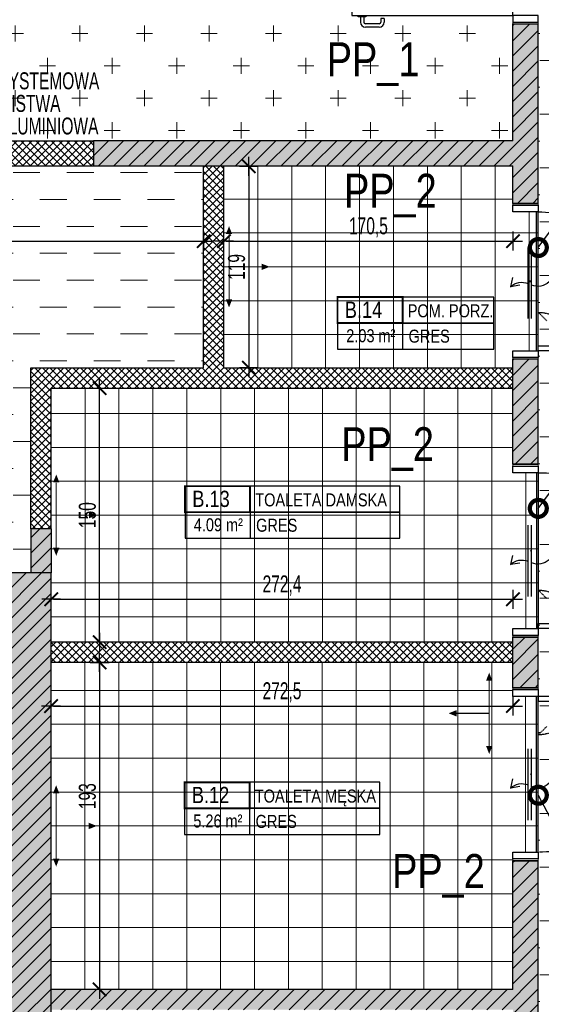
# Model space of a CAD drawing. Header units: millimetres. Extents: x 99331 to 130831, y -7610 to 25890.
# Tile 64 of 101: x 127401 to 127709, y 12034 to 12616. Entities that reach past the tile are written whole.
import ezdxf
from ezdxf import colors
from ezdxf.entities.mleader import LeaderData, LeaderLine
from ezdxf.enums import TextEntityAlignment as Align
from ezdxf.math import Vec2, Vec3

# ---------------------------------------------------------------- set-up
doc = ezdxf.new("R2010")
doc.units = ezdxf.units.MM
doc.linetypes.add('DASHED', pattern=[0.75, 0.5, -0.25])
doc.layers.get('DEFPOINTS').update_dxf_attribs({"lineweight": 9})
for name, color, linetype in [('_HSA_HATCH_WYPEŁNIENIA_PRZEGRÓD', 205, 'Continuous'), ('_HSA_OPIS', 43, 'Continuous'), ('_HSA_STOLARKA_WEWNĘTRZNA', 132, 'Continuous'), ('_HSA_WIDOKOWE', 1, 'Continuous'), ('_HSA_WYM_50', 141, 'Continuous'), ('_HSA_ŚCIANY_DZIAŁOWE', 6, 'Continuous'), ('_HSA_ŚCIANY_KONSTRUKCYJNE', 3, 'Continuous'), ('_HSA_ŚCIANY_MUROWANE', 4, 'Continuous')]:
    doc.layers.add(name, color=color, linetype=linetype)
doc.layers.add('_HSA_POSADZKI', color=145, linetype='Continuous', lineweight=5)
doc.layers.add('_HSA_POSADZKI_OPIS', color=43, linetype='Continuous', lineweight=5)
doc.styles.add('Arial', font='Arial.ttf')
doc.styles.add('ARIAL_100', font='Arial.ttf', dxfattribs={"width": 0.8, "height": 20})
doc.styles.add('ARIAL_50', font='Arial Narrow.ttf', dxfattribs={"width": 0.8, "height": 10})
doc.dimstyles.new('WYM_WEWN_50', dxfattribs={"dimscale": 0.7, "dimtxt": 10, "dimasz": 2, "dimexe": 10, "dimexo": 0, "dimgap": 3, "dimtad": 1, "dimdec": 1, "dimrnd": 1e-05, "dimtxsty": 'ARIAL_50', "dimblk": 'Wym-03', "dimcen": 0, "dimdle": 10, "dimse1": 1, "dimse2": 1, "dimclrt": 256, "dimazin": 2, "dimtfac": 1, "dimtdec": 1, "dimtix": 1, "dimtmove": 2, "dimatfit": 0, "dimfxl": 1, "dimtolj": 1, "dimtzin": 0, "dimarcsym": 0})
pattern_1 = [(45, (40000, -8500), (-4.49012806, 4.49012806), [])]

# ---------------------------------------------------------------- blocks, each defined once
blk = doc.blocks.new('*U106')
blk.add_line((1, 0.4), (1, -0.4))
at = {"const_width": 0.03}
blk.add_lwpolyline([(0, 0), (1, 0), (1, 0.4), (0, 0.4)], close=True, dxfattribs=at)
for points in [[(1, 0), (2.4, 0), (2.4, 0.4), (1, 0.4)], [(0, -0.4), (2.4, -0.4), (2.4, 0), (0, 0)]]:
    blk.add_lwpolyline(points, close=True)
at = {"style": 'Arial', "width": 0.8}
blk.add_attdef('NR', text='', height=0.25, dxfattribs=at).set_placement((0.4, 0.08), align=Align.CENTER)
for tag, p in [('NAZWA', (1.079, 0.089)), ('0000', (0.03, -0.291)), ('WYK', (1.092, -0.301))]:
    blk.add_attdef(tag, p, '', height=0.2, dxfattribs=at)
blk = doc.blocks.new('*U107')
blk.add_line((1, 0.4), (1, -0.4))
at = {"const_width": 0.03}
blk.add_lwpolyline([(0, 0), (1, 0), (1, 0.4), (0, 0.4)], close=True, dxfattribs=at)
for points in [[(1, 0), (3.3, 0), (3.3, 0.4), (1, 0.4)], [(0, -0.4), (3.3, -0.4), (3.3, 0), (0, 0)]]:
    blk.add_lwpolyline(points, close=True)
at = {"style": 'Arial', "width": 0.8}
blk.add_attdef('NR', text='', height=0.25, dxfattribs=at).set_placement((0.4, 0.08), align=Align.CENTER)
for tag, p in [('NAZWA', (1.079, 0.089)), ('0000', (0.03, -0.291)), ('WYK', (1.092, -0.301))]:
    blk.add_attdef(tag, p, '', height=0.2, dxfattribs=at)
blk = doc.blocks.new('*U7')
blk.add_line((1, 0.4), (1, -0.4))
at = {"const_width": 0.03}
blk.add_lwpolyline([(0, 0), (1, 0), (1, 0.4), (0, 0.4)], close=True, dxfattribs=at)
for points in [[(1, 0), (3, 0), (3, 0.4), (1, 0.4)], [(0, -0.4), (3, -0.4), (3, 0), (0, 0)]]:
    blk.add_lwpolyline(points, close=True)
at = {"style": 'Arial', "width": 0.8}
blk.add_attdef('NR', text='', height=0.25, dxfattribs=at).set_placement((0.4, 0.08), align=Align.CENTER)
for tag, p in [('NAZWA', (1.079, 0.089)), ('0000', (0.03, -0.291)), ('WYK', (1.092, -0.301))]:
    blk.add_attdef(tag, p, '', height=0.2, dxfattribs=at)
blk = doc.blocks.new('*U49')
for p, q in [((-95.8, 90), (-98.9, 90)), ((-95.8, 88), (-98.9, 88)), ((-95.8, 91.25), (-95, 91.25)), ((-95.8, 86.75), (-95.8, 91.25)), ((-91.27, 91.25), (-92.07, 91.25)), ((-91.27, 86.75), (-91.27, 91.25)), ((-91.27, 90), (-88.17, 90)), ((-91.27, 88), (-88.17, 88)), ((89.27, 88), (86.17, 88)), ((89.27, 89.25), (90.07, 89.25)), ((89.27, 84.75), (89.27, 89.25)), ((93.8, 89.25), (93, 89.25)), ((93.8, 84.75), (93.8, 89.25)), ((93.8, 88), (96.9, 88)), ((-101.9, 78.86), (-101.9, 87)), ((-99.9, 78.86), (-99.9, 87)), ((-95, 86.75), (-95.8, 86.75)), ((-92.07, 86.75), (-91.27, 86.75)), ((-87.17, 78.86), (-87.17, 87)), ((-85.17, 78.86), (-85.17, 87)), ((83.17, 76.86), (83.17, 85)), ((85.17, 76.86), (85.17, 85)), ((89.27, 86), (86.17, 86)), ((90.07, 84.75), (89.27, 84.75)), ((93, 84.75), (93.8, 84.75)), ((93.8, 86), (96.9, 86)), ((97.9, 76.86), (97.9, 85)), ((99.9, 76.86), (99.9, 85)), ((-96.8, 77.86), (-98.9, 77.86)), ((-96.8, 75.86), (-98.9, 75.86)), ((-96.8, 75.86), (-96.8, 77.86)), ((-90.27, 75.86), (-90.27, 77.86)), ((-90.27, 77.86), (-88.17, 77.86)), ((-90.27, 75.86), (-88.17, 75.86)), ((88.27, 75.86), (86.17, 75.86)), ((88.27, 73.86), (88.27, 75.86)), ((94.8, 73.86), (94.8, 75.86)), ((94.8, 75.86), (96.9, 75.86)), ((88.27, 73.86), (86.17, 73.86)), ((94.8, 73.86), (96.9, 73.86)), ((-92.07, 27), (-88.07, 27)), ((-88.07, 27), (-88.07, 7)), ((86.07, 27), (86.07, 7)), ((90.07, 27), (86.07, 27)), ((-92.07, 7), (-88.07, 7)), ((90.07, 7), (86.07, 7))]:
    blk.add_line(p, q)
at = {"linetype": 'DASHED'}
for p, q in [((-72.27, 0), (-77.22, 4.95)), ((70.27, 0), (75.22, 4.95))]:
    blk.add_line(p, q, dxfattribs=at)
for points in [[(-95, 0), (-92.07, 0), (-92.07, 95), (-95, 95)], [(93, 0), (90.07, 0), (90.07, 93), (93, 93)], [(-99, 0), (-99, -15), (-95, -15), (-95, 0)], [(97, 0), (97, -15), (93, -15), (93, 0)]]:
    blk.add_lwpolyline(points, close=True)
for points in [[(-100, 0), (-100, -15)], [(98, 0), (98, -15)]]:
    blk.add_lwpolyline(points)
at = {"linetype": 'DASHED', "ltscale": 15}
for centre, radius, start, end in [((-95, 0), 95, 0, 90), ((93, 0), 93, 90, 180)]:
    blk.add_arc(centre, radius, start, end, dxfattribs=at)
for centre, radius, start, end in [((-98.9, 87), 3, 90, 180), ((-98.9, 87), 1, 90, 180), ((-88.17, 87), 3, 0, 90), ((-88.17, 87), 1, 0, 90), ((86.17, 85), 3, 90, 180), ((96.9, 85), 3, 0, 90), ((86.17, 85), 1, 90, 180), ((96.9, 85), 1, 0, 90), ((-98.9, 78.86), 3, 180, 270), ((-98.9, 78.86), 1, 180, 270), ((-88.17, 78.86), 3, 270, 0), ((-88.17, 78.86), 1, 270, 0), ((86.17, 76.86), 3, 180, 270), ((86.17, 76.86), 1, 180, 270), ((96.9, 76.86), 3, 270, 0), ((96.9, 76.86), 1, 270, 0)]:
    blk.add_arc(centre, radius, start, end)
at = {"linetype": 'DASHED', "ltscale": 0.5}
for centre, start, end in [((-92.27, 0), 0, 90), ((90.27, 0), 90, 180)]:
    blk.add_arc(centre, 20, start, end, dxfattribs=at)
blk = doc.blocks.new('*U54')
for p, q in [((4.2, 88.25), (5, 88.25)), ((4.2, 83.75), (4.2, 88.25)), ((8.73, 88.25), (7.93, 88.25)), ((8.73, 83.75), (8.73, 88.25)), ((-1.9, 75.86), (-1.9, 84)), ((0.1, 75.86), (0.1, 84)), ((4.2, 87), (1.1, 87)), ((4.2, 85), (1.1, 85)), ((5, 83.75), (4.2, 83.75)), ((7.93, 83.75), (8.73, 83.75)), ((8.73, 87), (11.83, 87)), ((8.73, 85), (11.83, 85)), ((12.83, 75.86), (12.83, 84)), ((14.83, 75.86), (14.83, 84)), ((3.2, 74.86), (1.1, 74.86)), ((3.2, 72.86), (1.1, 72.86)), ((3.2, 72.86), (3.2, 74.86)), ((9.73, 72.86), (9.73, 74.86)), ((9.73, 74.86), (11.83, 74.86)), ((9.73, 72.86), (11.83, 72.86)), ((7.93, 33), (11.93, 33)), ((11.93, 33), (11.93, 7)), ((7.93, 7), (11.93, 7)), ((24, -4), (66, -4)), ((24, -6), (66, -6)), ((43.73, -10.98), (42.87, -16.41)), ((48.23, -15.17), (42.87, -16.41))]:
    blk.add_line(p, q)
at = {"linetype": 'DASHED'}
blk.add_line((27.73, 0), (22.78, 4.95), dxfattribs=at)
for points in [[(5, 0), (7.93, 0), (7.93, 92), (5, 92)], [(1, 0), (1, -15), (5, -15), (5, 0)], [(97, 0), (97, -15), (101, -15), (101, 0)]]:
    blk.add_lwpolyline(points, close=True)
for points in [[(0, 0), (0, -15)], [(102, 0), (102, -15)]]:
    blk.add_lwpolyline(points)
at = {"linetype": 'DASHED', "ltscale": 25}
blk.add_arc((5, 0), 92, 0, 90, dxfattribs=at)
for centre, radius, start, end in [((1.1, 84), 3, 90, 180), ((1.1, 84), 1, 90, 180), ((11.83, 84), 3, 0, 90), ((11.83, 84), 1, 0, 90), ((1.1, 75.86), 3, 180, 270), ((1.1, 75.86), 1, 180, 270), ((11.83, 75.86), 3, 270, 0), ((11.83, 75.86), 1, 270, 0), ((52.84, -0.26), 9.79, 137.04781, 202.45598), ((35.7, -9.74), 9.79, 317.04781, 22.45598)]:
    blk.add_arc(centre, radius, start, end)
at = {"linetype": 'DASHED', "ltscale": 0.5}
blk.add_arc((7.73, 0), 20, 0, 90, dxfattribs=at)
at = {"layer": 'DEFPOINTS'}
for p, q in [((50.43, -4.32), (51.57, -4.32)), ((51, -3.75), (51, -4.89))]:
    blk.add_line(p, q, dxfattribs=at)
blk = doc.blocks.new('*U50')
for p, q in [((4.2, 77), (1.1, 77)), ((4.2, 78.25), (5, 78.25)), ((4.2, 73.75), (4.2, 78.25)), ((8.73, 78.25), (7.93, 78.25)), ((8.73, 73.75), (8.73, 78.25)), ((8.73, 77), (11.83, 77)), ((-1.9, 65.86), (-1.9, 74)), ((0.1, 65.86), (0.1, 74)), ((4.2, 75), (1.1, 75)), ((5, 73.75), (4.2, 73.75)), ((7.93, 73.75), (8.73, 73.75)), ((8.73, 75), (11.83, 75)), ((12.83, 65.86), (12.83, 74)), ((14.83, 65.86), (14.83, 74)), ((3.2, 64.86), (1.1, 64.86)), ((3.2, 62.86), (3.2, 64.86)), ((9.73, 62.86), (9.73, 64.86)), ((9.73, 64.86), (11.83, 64.86)), ((3.2, 62.86), (1.1, 62.86)), ((9.73, 62.86), (11.83, 62.86)), ((7.93, 33), (11.93, 33)), ((11.93, 33), (11.93, 7)), ((7.93, 7), (11.93, 7)), ((24, -4), (66, -4)), ((24, -6), (66, -6)), ((43.73, -10.98), (42.87, -16.41)), ((48.23, -15.17), (42.87, -16.41))]:
    blk.add_line(p, q)
at = {"linetype": 'DASHED'}
blk.add_line((27.73, 0), (22.78, 4.95), dxfattribs=at)
for points in [[(5, 0), (7.93, 0), (7.93, 82), (5, 82)], [(1, 0), (1, -15), (5, -15), (5, 0)], [(87, 0), (87, -15), (91, -15), (91, 0)]]:
    blk.add_lwpolyline(points, close=True)
for points in [[(0, 0), (0, -15)], [(92, 0), (92, -15)]]:
    blk.add_lwpolyline(points)
at = {"linetype": 'DASHED', "ltscale": 25}
blk.add_arc((5, 0), 82, 0, 90, dxfattribs=at)
for centre, radius, start, end in [((1.1, 74), 3, 90, 180), ((11.83, 74), 3, 0, 90), ((1.1, 74), 1, 90, 180), ((11.83, 74), 1, 0, 90), ((1.1, 65.86), 3, 180, 270), ((1.1, 65.86), 1, 180, 270), ((11.83, 65.86), 3, 270, 0), ((11.83, 65.86), 1, 270, 0), ((52.84, -0.26), 9.79, 137.04781, 202.45598), ((35.7, -9.74), 9.79, 317.04781, 22.45598)]:
    blk.add_arc(centre, radius, start, end)
at = {"linetype": 'DASHED', "ltscale": 0.5}
blk.add_arc((7.73, 0), 20, 0, 90, dxfattribs=at)
at = {"layer": 'DEFPOINTS'}
for p, q in [((45.49, -4.89), (46.51, -4.89)), ((46, -4.38), (46, -5.4))]:
    blk.add_line(p, q, dxfattribs=at)
blk = doc.blocks.new('*U53')
for p, q in [((93.27, 88.25), (94.07, 88.25)), ((93.27, 83.75), (93.27, 88.25)), ((97.8, 88.25), (97, 88.25)), ((97.8, 83.75), (97.8, 88.25)), ((87.17, 75.86), (87.17, 84)), ((89.17, 75.86), (89.17, 84)), ((93.27, 87), (90.17, 87)), ((93.27, 85), (90.17, 85)), ((94.07, 83.75), (93.27, 83.75)), ((97, 83.75), (97.8, 83.75)), ((97.8, 87), (100.9, 87)), ((97.8, 85), (100.9, 85)), ((101.9, 75.86), (101.9, 84)), ((103.9, 75.86), (103.9, 84)), ((92.27, 74.86), (90.17, 74.86)), ((92.27, 72.86), (90.17, 72.86)), ((92.27, 72.86), (92.27, 74.86)), ((98.8, 72.86), (98.8, 74.86)), ((98.8, 74.86), (100.9, 74.86)), ((98.8, 72.86), (100.9, 72.86)), ((90.07, 33), (90.07, 7)), ((94.07, 33), (90.07, 33)), ((94.07, 7), (90.07, 7)), ((24, -4), (66, -4)), ((24, -6), (66, -6)), ((43.73, -10.98), (42.87, -16.41)), ((48.23, -15.17), (42.87, -16.41))]:
    blk.add_line(p, q)
at = {"linetype": 'DASHED'}
blk.add_line((74.27, 0), (79.22, 4.95), dxfattribs=at)
for points in [[(97, 0), (94.07, 0), (94.07, 92), (97, 92)], [(1, 0), (1, -15), (5, -15), (5, 0)], [(97, 0), (97, -15), (101, -15), (101, 0)]]:
    blk.add_lwpolyline(points, close=True)
for points in [[(0, 0), (0, -15)], [(102, 0), (102, -15)]]:
    blk.add_lwpolyline(points)
at = {"linetype": 'DASHED', "ltscale": 25}
blk.add_arc((97, 0), 92, 90, 180, dxfattribs=at)
for centre, radius, start, end in [((90.17, 84), 3, 90, 180), ((90.17, 84), 1, 90, 180), ((100.9, 84), 3, 0, 90), ((100.9, 84), 1, 0, 90), ((90.17, 75.86), 3, 180, 270), ((90.17, 75.86), 1, 180, 270), ((100.9, 75.86), 3, 270, 0), ((100.9, 75.86), 1, 270, 0), ((52.84, -0.26), 9.79, 137.04781, 202.45598), ((35.7, -9.74), 9.79, 317.04781, 22.45598)]:
    blk.add_arc(centre, radius, start, end)
at = {"linetype": 'DASHED', "ltscale": 0.5}
blk.add_arc((94.27, 0), 20, 90, 180, dxfattribs=at)
at = {"layer": 'DEFPOINTS'}
for p, q in [((50.43, -4.32), (51.57, -4.32)), ((51, -3.75), (51, -4.89))]:
    blk.add_line(p, q, dxfattribs=at)
blk = doc.blocks.new('_DotSmall')
at = {"color": 0, "linetype": 'ByBlock', "const_width": 0.5}
blk.add_lwpolyline([(-0.0625, 0, 1), (0.0625, 0, 1)], format="xyb", close=True, dxfattribs=at)
blk = doc.blocks.new('A$Cc823e156')
h = blk.add_hatch(color=256)
h.paths.add_polyline_path([(0, 24.01), (0, 19.28), (-1.85, 19.28)], flags=0)
h.paths.add_polyline_path([(0, 24.01), (1.85, 19.28), (0, 19.28)])
h = blk.add_hatch(color=256)
h.paths.add_polyline_path([(-24.01, 0), (-19.28, 0), (-19.28, 1.85)], flags=0)
h.paths.add_polyline_path([(-24.01, 0), (-19.28, -1.85), (-19.28, 0)])
at = {"const_width": 0.63}
for points in [[(0, 0), (0, 19.24)], [(-19.24, 0), (0, 0)]]:
    blk.add_lwpolyline(points, dxfattribs=at)
blk = doc.blocks.new('Wym-03')
for p, q in [((-4, 0), (4, 0)), ((0, 4), (0, -4))]:
    blk.add_line(p, q)
blk.add_lwpolyline([(-2.83, -2.83, 0.8, 0.8, 0), (2.83, 2.83, 0.05, 0.05, 0)], format="xyseb")
blk = doc.blocks.new('*D270')
at = {"layer": '_HSA_WYM_50', "color": 0, "lineweight": -2, "transparency": 16777216}
blk.add_line((127206.73, 12484.91), (127507.93, 12484.91), dxfattribs=at)
at = {"layer": 'DEFPOINTS', "color": 0, "transparency": 16777216}
for p in [(127205.33, 12529.14), (127509.33, 12529.14), (127509.33, 12484.91)]:
    blk.add_point(p, dxfattribs=at)
at = {"layer": '_HSA_WYM_50', "color": 0, "lineweight": -2, "transparency": 16777216, "xscale": 1.4, "yscale": 1.4, "zscale": 1.4, "rotation": 180}
blk.add_blockref('Wym-03', (127205.33, 12484.91), dxfattribs=at)
at = {"layer": '_HSA_WYM_50', "color": 0, "lineweight": -2, "transparency": 16777216, "xscale": 1.4, "yscale": 1.4, "zscale": 1.4}
blk.add_blockref('Wym-03', (127509.33, 12484.91), dxfattribs=at)
at = {"layer": '_HSA_WYM_50', "transparency": 16777216, "insert": (127357.33, 12492.12), "char_height": 10, "attachment_point": 5, "style": 'ARIAL_50'}
blk.add_mtext('\\A1;304', dxfattribs=at)
blk = doc.blocks.new('*D505')
at = {"layer": '_HSA_WYM_50', "color": 0, "lineweight": -2, "transparency": 16777216}
blk.add_line((127536.01, 12527.74), (127536.01, 12411.54), dxfattribs=at)
at = {"layer": 'DEFPOINTS', "color": 0, "transparency": 16777216}
for p in [(127521.33, 12529.14), (127521.33, 12410.14), (127536.01, 12410.14)]:
    blk.add_point(p, dxfattribs=at)
at = {"layer": '_HSA_WYM_50', "color": 0, "lineweight": -2, "transparency": 16777216, "xscale": 1.4, "yscale": 1.4, "zscale": 1.4}
for p, rotation in [((127536.01, 12529.14), 89.99999999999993), ((127536.01, 12410.14), 269.9999999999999)]:
    blk.add_blockref('Wym-03', p, dxfattribs=dict(at, rotation=rotation))
at = {"layer": '_HSA_WYM_50', "transparency": 16777216, "insert": (127528.81, 12469.64), "char_height": 10, "attachment_point": 5, "rotation": 90, "style": 'ARIAL_50'}
blk.add_mtext('\\A1;119', dxfattribs=at)
blk = doc.blocks.new('*D506')
at = {"layer": '_HSA_WYM_50', "color": 0, "lineweight": -2, "transparency": 16777216}
blk.add_line((127522.73, 12484.91), (127690.41, 12484.91), dxfattribs=at)
at = {"layer": 'DEFPOINTS', "color": 0, "transparency": 16777216}
for p in [(127521.33, 12529.14), (127691.81, 12529.34), (127691.81, 12484.91)]:
    blk.add_point(p, dxfattribs=at)
at = {"layer": '_HSA_WYM_50', "color": 0, "lineweight": -2, "transparency": 16777216, "xscale": 1.4, "yscale": 1.4, "zscale": 1.4}
for p, rotation in [((127521.33, 12484.91), 179.9999999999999), ((127691.81, 12484.91), 359.9999999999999)]:
    blk.add_blockref('Wym-03', p, dxfattribs=dict(at, rotation=rotation))
at = {"layer": '_HSA_WYM_50', "transparency": 16777216, "insert": (127606.57, 12493.02), "char_height": 10, "attachment_point": 5, "style": 'ARIAL_50'}
blk.add_mtext('\\A1;170,5', dxfattribs=at)
blk = doc.blocks.new('*D507')
at = {"layer": '_HSA_WYM_50', "color": 0, "lineweight": -2, "transparency": 16777216}
blk.add_line((127447.97, 12249.54), (127447.97, 12396.74), dxfattribs=at)
at = {"layer": 'DEFPOINTS', "color": 0, "transparency": 16777216}
for p in [(127419.33, 12398.14), (127447.97, 12398.14), (127419.39, 12248.14)]:
    blk.add_point(p, dxfattribs=at)
at = {"layer": '_HSA_WYM_50', "color": 0, "lineweight": -2, "transparency": 16777216, "xscale": 1.4, "yscale": 1.4, "zscale": 1.4}
for p, rotation in [((127447.97, 12398.14), 89.9999999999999), ((127447.97, 12248.14), 269.9999999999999)]:
    blk.add_blockref('Wym-03', p, dxfattribs=dict(at, rotation=rotation))
at = {"layer": '_HSA_WYM_50', "transparency": 16777216, "insert": (127440.77, 12323.14), "char_height": 10, "attachment_point": 5, "rotation": 90, "style": 'ARIAL_50'}
blk.add_mtext('\\A1;150', dxfattribs=at)
blk = doc.blocks.new('*D508')
at = {"layer": '_HSA_WYM_50', "color": 0, "lineweight": -2, "transparency": 16777216}
blk.add_line((127420.79, 12273.51), (127690.41, 12273.51), dxfattribs=at)
at = {"layer": 'DEFPOINTS', "color": 0, "transparency": 16777216}
for p in [(127691.81, 12273.51), (127419.39, 12248.14), (127691.81, 12248.14)]:
    blk.add_point(p, dxfattribs=at)
at = {"layer": '_HSA_WYM_50', "color": 0, "lineweight": -2, "transparency": 16777216, "xscale": 1.4, "yscale": 1.4, "zscale": 1.4}
for p, rotation in [((127419.39, 12273.51), 179.9999999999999), ((127691.81, 12273.51), 359.9999999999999)]:
    blk.add_blockref('Wym-03', p, dxfattribs=dict(at, rotation=rotation))
at = {"layer": '_HSA_WYM_50', "transparency": 16777216, "insert": (127555.6, 12281.62), "char_height": 10, "attachment_point": 5, "style": 'ARIAL_50'}
blk.add_mtext('\\A1;272,4', dxfattribs=at)
blk = doc.blocks.new('*D509')
at = {"layer": '_HSA_WYM_50', "color": 0, "lineweight": -2, "transparency": 16777216}
blk.add_line((127447.97, 12234.74), (127447.97, 12044.54), dxfattribs=at)
at = {"layer": 'DEFPOINTS', "color": 0, "transparency": 16777216}
for p in [(127419.33, 12236.14), (127419.33, 12043.14), (127447.97, 12043.14)]:
    blk.add_point(p, dxfattribs=at)
at = {"layer": '_HSA_WYM_50', "color": 0, "lineweight": -2, "transparency": 16777216, "xscale": 1.4, "yscale": 1.4, "zscale": 1.4}
for p, rotation in [((127447.97, 12236.14), 89.99999999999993), ((127447.97, 12043.14), 269.9999999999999)]:
    blk.add_blockref('Wym-03', p, dxfattribs=dict(at, rotation=rotation))
at = {"layer": '_HSA_WYM_50', "transparency": 16777216, "insert": (127440.77, 12157.22), "char_height": 10, "attachment_point": 5, "rotation": 90, "style": 'ARIAL_50'}
blk.add_mtext('\\A1;193', dxfattribs=at)
blk = doc.blocks.new('*D510')
at = {"layer": '_HSA_WYM_50', "color": 0, "lineweight": -2, "transparency": 16777216}
blk.add_line((127420.73, 12210.42), (127690.41, 12210.42), dxfattribs=at)
at = {"layer": 'DEFPOINTS', "color": 0, "transparency": 16777216}
for p in [(127419.33, 12236.14), (127691.81, 12236.14), (127691.81, 12210.42)]:
    blk.add_point(p, dxfattribs=at)
at = {"layer": '_HSA_WYM_50', "color": 0, "lineweight": -2, "transparency": 16777216, "xscale": 1.4, "yscale": 1.4, "zscale": 1.4}
for p, rotation in [((127419.33, 12210.42), 179.9999999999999), ((127691.81, 12210.42), 359.9999999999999)]:
    blk.add_blockref('Wym-03', p, dxfattribs=dict(at, rotation=rotation))
at = {"layer": '_HSA_WYM_50', "transparency": 16777216, "insert": (127555.57, 12218.53), "char_height": 10, "attachment_point": 5, "style": 'ARIAL_50'}
blk.add_mtext('\\A1;272,5', dxfattribs=at)

msp = doc.modelspace()

# ---------------------------------------------------------------- hatches: boundary and pattern name
at = {"layer": '_HSA_HATCH_WYPEŁNIENIA_PRZEGRÓD', "true_color": 0x969696}
h = msp.add_hatch(color=252, dxfattribs=at)
h.paths.add_polyline_path([(126804.33, 12544.14), (126792.33, 12544.14), (126792.33, 12612.41), (126739.33, 12612.41), (126739.33, 12515.53), (126754.33, 12515.53), (126754.33, 12510.53), (126792.33, 12510.53), (126792.33, 12529.14), (126804.33, 12529.14)])
h.paths.add_polyline_path([(127030.86, 12529.14), (127030.86, 12515.14), (127010.86, 12515.14), (127010.86, 12529.14)], flags=16)
h.paths.add_polyline_path([(127030.86, 12507.91), (127030.86, 12493.91), (127010.86, 12493.91), (127010.86, 12507.91)], flags=16)
h.paths.add_polyline_path([(127030.86, 12485.05), (127030.83, 12471.05), (127010.83, 12471.05), (127010.86, 12485.05)], flags=16)
h.paths.add_polyline_path([(127419.33, 12315.14), (127407.33, 12315.14), (127407.33, 12289.14), (127419.33, 12289.14)])
h.paths.add_polyline_path([(126954.33, 12544.14), (126954.33, 12529.14), (126991.33, 12529.14), (126991.33, 12289.14), (127013.33, 12289.14), (127013.33, 12459.1), (127039.39, 12459.1), (127039.39, 12529.14), (127234.39, 12529.14), (127234.39, 12544.14)])
h.paths.add_polyline_path([(127706.81, 12415.14), (127691.81, 12415.14), (127691.81, 12353.14), (127706.81, 12353.14)])
h.paths.add_polyline_path([(127691.81, 12507.14), (127706.81, 12507.14), (127706.81, 12613.14), (127691.81, 12613.14), (127691.81, 12544.14), (127444.33, 12544.14), (127444.33, 12529.14), (127691.81, 12529.14)])
h.paths.add_polyline_path([(127706.81, 12119.14), (127691.81, 12119.14), (127691.81, 12043.14), (127419.33, 12043.14), (127419.33, 12031.14), (127691.81, 12031.14), (127691.81, 11552.14), (127706.81, 11552.14)])
h.paths.add_polyline_path([(127691.81, 12221.14), (127706.81, 12221.14), (127706.81, 12251.14), (127691.81, 12251.14)])
at = {"layer": '_HSA_HATCH_WYPEŁNIENIA_PRZEGRÓD'}
h = msp.add_hatch(dxfattribs=at)
h.set_pattern_fill('ANSI31', color=256, scale=2, style=0)
h.set_pattern_definition(pattern_1)
h.paths.add_polyline_path([(127706.81, 12507.14), (127706.81, 12613.14), (127691.81, 12613.14), (127691.81, 12544.14), (127444.33, 12544.14), (127444.33, 12529.14), (127691.81, 12529.14), (127691.81, 12507.14)])
h = msp.add_hatch(dxfattribs=at)
h.set_pattern_fill('ANSI37', color=256)
h.set_pattern_definition([(45, (40000, -8500), (-2.24506403, 2.24506403), []), (135, (40000, -8500), (-2.24506403, -2.24506403), [])])
h.paths.add_polyline_path([(127691.81, 12248.14), (127419.33, 12248.14), (127419.33, 12236.14), (127691.81, 12236.14)])
h.paths.add_polyline_path([(127691.81, 12410.14), (127407.33, 12410.14), (127407.33, 12315.14), (127419.33, 12315.14), (127419.33, 12398.14), (127691.81, 12398.14)])
h.paths.add_polyline_path([(127521.33, 12529.14), (127509.33, 12529.14), (127509.33, 12410.14), (127521.33, 12410.14)])
h.paths.add_polyline_path([(127444.33, 12544.14), (127387.33, 12544.14), (127387.33, 12534.14), (127387.33, 12529.14), (127444.33, 12529.14)])
h.paths.add_polyline_path([(127205.33, 12379.14), (127195.33, 12379.14), (127193.33, 12379.14), (127193.33, 12289.14), (127205.33, 12289.14)])
h.paths.add_polyline_path([(127205.33, 12529.14), (127193.33, 12529.14), (127193.33, 12481.14), (127205.33, 12481.14)])
h = msp.add_hatch(dxfattribs=at)
h.set_pattern_fill('ANSI31', color=256, scale=2, style=0)
h.set_pattern_definition(pattern_1)
h.paths.add_polyline_path([(127706.81, 12415.14), (127691.81, 12415.14), (127691.81, 12353.14), (127706.81, 12353.14)])
at = {"layer": '_HSA_HATCH_WYPEŁNIENIA_PRZEGRÓD', "true_color": 0x969696}
h = msp.add_hatch(color=252, dxfattribs=at)
h.paths.add_polyline_path([(127688.81, 11391.42), (127713.81, 11391.42), (127713.81, 11396.42), (127688.81, 11396.42)])
h.paths.add_polyline_path([(127394.33, 12026.14), (127419.33, 12026.14), (127419.33, 12289.14), (126792.33, 12289.14), (126792.33, 12392.53), (126754.33, 12392.53), (126754.33, 12387.53), (126739.33, 12387.53), (126739.33, 12259.14), (126792.33, 12259.14), (126792.33, 12264.14), (127394.33, 12264.14)])
at = {"layer": '_HSA_HATCH_WYPEŁNIENIA_PRZEGRÓD'}
h = msp.add_hatch(dxfattribs=at)
h.set_pattern_fill('ANSI31', color=256, scale=2, style=0)
h.set_pattern_definition(pattern_1)
h.paths.add_polyline_path([(127706.81, 12119.14), (127691.81, 12119.14), (127691.81, 12043.14), (127419.33, 12043.14), (127419.33, 12289.14), (126792.33, 12289.14), (126792.33, 12392.53), (126754.33, 12392.53), (126754.33, 12259.14), (126792.33, 12259.14), (126792.33, 12264.14), (127394.33, 12264.14), (127394.33, 12026.14), (127419.33, 12026.14), (127419.33, 12031.14), (127691.81, 12031.14), (127691.81, 11552.14), (127706.81, 11552.14)])
h = msp.add_hatch(dxfattribs=at)
h.set_pattern_fill('ANSI31', color=256, scale=2, style=0)
h.set_pattern_definition(pattern_1)
h.paths.add_polyline_path([(127419.33, 12315.14), (127407.33, 12315.14), (127407.33, 12289.14), (127419.33, 12289.14)])
h = msp.add_hatch(dxfattribs=at)
h.set_pattern_fill('ANSI31', color=256, scale=2, style=0)
h.set_pattern_definition(pattern_1)
h.paths.add_polyline_path([(127706.81, 12251.14), (127691.81, 12251.14), (127691.81, 12221.14), (127706.81, 12221.14)])
at = {"layer": '_HSA_POSADZKI'}
h = msp.add_hatch(dxfattribs=at)
h.set_pattern_fill('DASH', color=256, scale=5, double=1)
h.set_pattern_definition([(0, (164712.387, -31302.803), (15.875, 15.875), [15.875, -15.875])])
h.paths.add_polyline_path([(128313.81, 11411.42), (127926.81, 11411.42), (127926.81, 11475.26), (127907.81, 11475.26), (127907.81, 11539.88), (127901.81, 11539.88), (127901.81, 11738.88), (127837.81, 11738.88), (127837.81, 11723.88), (127886.81, 11723.88), (127886.81, 11411.42), (127706.81, 11411.42), (127706.81, 11723.88), (127755.81, 11723.88), (127755.81, 11738.88), (127706.81, 11738.88), (127706.81, 12618.14), (127691.81, 12618.14), (127691.81, 12806.14), (127706.81, 12806.14), (127706.81, 12879.88), (127756.81, 12879.88), (127756.81, 12894.88), (127706.81, 12894.88), (127706.81, 13181.88), (128313.81, 13181.88), (128313.81, 13119.24), (128310.81, 13119.24), (128310.81, 12944.24), (128313.81, 12944.24), (128313.81, 12906.25), (128263.81, 12906.25), (128263.81, 12894.88), (127848.81, 12894.88), (127848.81, 12879.88), (127886.81, 12879.88), (127886.81, 12792.11), (127901.81, 12792.11), (127901.81, 12797.11), (127934.49, 12797.11), (127934.49, 12879.88), (128263.81, 12879.88), (128263.81, 12870.53), (128313.81, 12870.53), (128313.81, 12835.42), (128310.81, 12835.42), (128310.81, 12660.52), (128313.81, 12660.52), (128313.81, 12627.88), (127901.81, 12627.88), (127901.81, 12700.11), (127886.81, 12700.11), (127886.81, 12560.05), (127901.81, 12560.05), (127901.81, 12612.88), (128313.81, 12612.88), (128313.81, 12585.42), (128310.81, 12585.42), (128310.81, 12410.42), (128313.81, 12410.42), (128313.81, 12388.38), (127931.84, 12388.38), (127931.84, 12443.43), (127901.81, 12443.43), (127901.81, 12468.05), (127886.81, 12468.05), (127886.81, 12067.05), (127901.81, 12067.05), (127901.81, 12372.38), (128313.81, 12372.38), (128313.81, 12292.64), (128278.81, 12292.64), (128278.81, 12260.64), (128313.81, 12260.64), (128313.81, 12249.35), (128310.81, 12249.35), (128310.81, 12139.35), (128313.81, 12139.35), (128313.81, 12097.92), (128310.81, 12097.92), (128310.81, 11922.92), (128313.81, 11922.92), (128313.81, 11894.88), (127928.84, 11894.88), (127928.84, 11955.93), (127901.81, 11955.93), (127901.81, 11975.05), (127886.81, 11975.05), (127886.81, 11835.88), (127901.81, 11835.88), (127901.81, 11880.88), (128313.81, 11880.88), (128313.81, 11880.8), (128310.81, 11880.8), (128310.81, 11705.8), (128278.81, 11705.8), (128278.81, 11672.8), (128313.81, 11672.8), (128313.81, 11611.42), (128310.81, 11611.42), (128310.81, 11436.42), (128313.81, 11436.42)])
h = msp.add_hatch(dxfattribs=at)
h.set_pattern_fill('CROSS', color=256, scale=3, double=1)
h.set_pattern_definition([(0, (164712.387, -31302.803), (19.05, 19.05), [9.525, -28.575]), (90, (164717.15, -31307.565), (-19.05, 19.05), [9.525, -28.575])])
h.paths.add_polyline_path([(126792.33, 12870.53), (126792.33, 12852.41), (126761.02, 12852.41), (126761.02, 12612.41), (126792.33, 12612.41), (126792.33, 12544.14), (127691.81, 12544.14), (127691.81, 12897.53), (127415.81, 12897.53), (127415.81, 12866.53), (127374.81, 12866.53), (127374.81, 12870.53)])
h = msp.add_hatch(dxfattribs=at)
h.set_pattern_fill('DASH', color=256, scale=5, double=1)
h.paths.add_polyline_path([(127509.33, 12410.14), (127509.33, 12529.14), (127382.33, 12529.14), (127382.33, 12544.14), (127290.33, 12544.14), (127290.33, 12529.14), (127205.33, 12529.14), (127205.33, 12289.14), (127407.33, 12289.14), (127407.33, 12410.14)])
at = {"layer": '_HSA_POSADZKI', "ltscale": 50}
h = msp.add_hatch(dxfattribs=at)
h.set_pattern_fill('_USER', color=256, scale=20, angle=90, double=1, pattern_type=0)
h.set_pattern_definition([(90, (127521.325, 12469.74), (-20, 4e-14), []), (180, (127521.325, 12469.74), (-3e-14, -20), [])])
h.paths.add_polyline_path([(127691.81, 12529.14), (127521.33, 12529.14), (127521.33, 12410.14), (127691.81, 12410.14), (127691.81, 12420.14), (127706.81, 12420.14), (127706.81, 12502.14), (127691.81, 12502.14)])
h = msp.add_hatch(dxfattribs=at)
h.set_pattern_fill('_USER', color=256, scale=20, angle=90, double=1, pattern_type=0)
h.set_pattern_definition([(90, (127419.386, 12323.14), (-20, 4e-14), []), (180, (127419.386, 12323.14), (-3e-14, -20), [])])
h.paths.add_polyline_path([(127419.39, 12398.14), (127419.39, 12248.14), (127691.81, 12248.14), (127691.81, 12256.14), (127706.81, 12256.14), (127706.81, 12348.14), (127691.81, 12348.14), (127691.81, 12398.14)])
h = msp.add_hatch(dxfattribs=at)
h.set_pattern_fill('_USER', color=256, scale=20, angle=90, double=1, pattern_type=0)
h.set_pattern_definition([(90, (127419.325, 12139.64), (-20, 4e-14), []), (180, (127419.325, 12139.64), (-3e-14, -20), [])])
h.paths.add_polyline_path([(127419.33, 12236.14), (127419.33, 12043.14), (127691.81, 12043.14), (127691.81, 12124.14), (127706.81, 12124.14), (127706.81, 12216.14), (127691.81, 12216.14), (127691.81, 12236.14)])

# ---------------------------------------------------------------- linework, layer by layer
at = {"layer": '_HSA_POSADZKI'}
for points in [[(126792.33, 12870.53), (126792.33, 12852.41), (126761.02, 12852.41), (126761.02, 12612.41), (126792.33, 12612.41), (126792.33, 12544.14), (127691.81, 12544.14), (127691.81, 12897.53), (127415.81, 12897.53), (127415.81, 12866.53), (127374.81, 12866.53), (127374.81, 12870.53)], [(127509.33, 12410.14), (127509.33, 12529.14), (127382.33, 12529.14), (127382.33, 12544.14), (127290.33, 12544.14), (127290.33, 12529.14), (127205.33, 12529.14), (127205.33, 12289.14), (127407.33, 12289.14), (127407.33, 12410.14)], [(127691.81, 12529.34), (127521.33, 12529.34), (127521.33, 12410.14), (127691.81, 12410.14), (127691.81, 12420.14), (127706.81, 12420.14), (127706.81, 12502.14), (127691.81, 12502.14)], [(127419.39, 12398.14), (127419.39, 12248.14), (127691.81, 12248.14), (127691.81, 12256.14), (127706.81, 12256.14), (127706.81, 12348.14), (127691.81, 12348.14), (127691.81, 12398.14)], [(127419.33, 12236.14), (127419.33, 12043.14), (127691.81, 12043.14), (127691.81, 12124.14), (127706.81, 12124.14), (127706.81, 12216.14), (127691.81, 12216.14), (127691.81, 12236.14)]]:
    msp.add_lwpolyline(points, close=True, dxfattribs=at)
msp.add_lwpolyline([(127755.81, 11738.88), (127706.81, 11738.88), (127706.81, 12618.14)], dxfattribs=at)
at = {"layer": '_HSA_WIDOKOWE'}
for p, q in [((127705.81, 12420.14), (127705.81, 12502.14)), ((127706.81, 12420.14), (127706.81, 12502.14)), ((127705.81, 12348.14), (127705.81, 12256.14)), ((127706.81, 12348.14), (127706.81, 12256.14)), ((127705.81, 12124.14), (127705.81, 12216.14)), ((127706.81, 12124.14), (127706.81, 12216.14))]:
    msp.add_line(p, q, dxfattribs=at)
at = {"layer": '_HSA_ŚCIANY_DZIAŁOWE'}
for p, q in [((127691.81, 12613.14), (127706.81, 12613.14)), ((127691.81, 12544.14), (127691.81, 12613.14)), ((127706.81, 12507.14), (127706.81, 12613.14)), ((127691.81, 12544.14), (127444.33, 12544.14)), ((127691.81, 12529.14), (127444.33, 12529.14)), ((127691.81, 12507.14), (127691.81, 12529.14)), ((127691.81, 12353.14), (127691.81, 12415.14)), ((127706.81, 12353.14), (127706.81, 12415.14)), ((127419.33, 12315.14), (127407.33, 12315.14)), ((127407.33, 12315.14), (127407.33, 12289.14)), ((127419.33, 12315.14), (127419.33, 12289.14)), ((127691.81, 12221.14), (127691.81, 12251.14)), ((127706.81, 12221.14), (127706.81, 12251.14)), ((127691.81, 12043.14), (127691.81, 12119.14)), ((127706.81, 11552.14), (127706.81, 12119.14)), ((127691.81, 12043.14), (127419.33, 12043.14))]:
    msp.add_line(p, q, dxfattribs=at)
for points in [[(127691.81, 12507.14), (127706.81, 12507.14)], [(127706.81, 12415.14), (127691.81, 12415.14)], [(127691.81, 12353.14), (127706.81, 12353.14)], [(127691.81, 12251.14), (127706.81, 12251.14)], [(127691.81, 12221.14), (127706.81, 12221.14)], [(127691.81, 12119.14), (127706.81, 12119.14)]]:
    msp.add_lwpolyline(points, dxfattribs=at)
msp.add_point((127703.81, 12507.14), dxfattribs=at)
at = {"layer": '_HSA_ŚCIANY_KONSTRUKCYJNE'}
for p, q in [((127691.81, 12248.14), (127419.33, 12248.14)), ((127691.81, 12236.14), (127419.33, 12236.14))]:
    msp.add_line(p, q, dxfattribs=at)
msp.add_lwpolyline([(127444.33, 12529.14), (127387.33, 12529.14), (127387.33, 12544.14), (127444.33, 12544.14)], close=True, dxfattribs=at)
for points in [[(127509.33, 12410.14), (127509.33, 12529.14)], [(127521.33, 12410.14), (127521.33, 12529.14)], [(127407.33, 12315.14), (127407.33, 12410.14), (127509.33, 12410.14)], [(127521.33, 12410.14), (127691.81, 12410.14)], [(127419.33, 12315.14), (127419.33, 12398.14), (127691.81, 12398.14)]]:
    msp.add_lwpolyline(points, dxfattribs=at)
at = {"layer": '_HSA_ŚCIANY_MUROWANE'}
for p, q in [((127419.33, 12289.14), (126792.33, 12289.14)), ((127419.33, 12026.14), (127419.33, 12289.14))]:
    msp.add_line(p, q, dxfattribs=at)

# ---------------------------------------------------------------- block references
at = {"layer": '_HSA_OPIS'}
for p, rotation in [((127524.33, 12469.74), 270.0000000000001), ((127422.39, 12323.14), 270.0000000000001), ((127677.82, 12206.14), 90.00000000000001), ((127422.33, 12139.64), 270.0000000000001)]:
    msp.add_blockref('A$Cc823e156', p, dxfattribs=dict(at, rotation=rotation))
at = {"layer": '_HSA_OPIS', "xscale": -1}
for p, rotation in [((127524.33, 12469.74), 270.0000000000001), ((127422.39, 12323.14), 270.0000000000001), ((127677.82, 12206.14), 90), ((127422.33, 12139.64), 270.0000000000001)]:
    msp.add_blockref('A$Cc823e156', p, dxfattribs=dict(at, rotation=rotation))
at = {"layer": '_HSA_OPIS'}
ref = msp.add_blockref('*U106', (127588.31, 12436.51), dxfattribs=dict(at, xscale=38.4, yscale=38.4, zscale=38.4))
ref.add_attrib('NR', 'B.14', dxfattribs={"layer": '0', "height": 9.6, "style": 'Arial', "width": 0.8}).set_placement((127603.67, 12439.58), align=Align.CENTER)
ref.add_attrib('NAZWA', 'POM. PORZ.', (127629.75, 12439.92), dxfattribs={"layer": '0', "height": 7.68, "style": 'Arial', "width": 0.8})
ref.add_attrib('POW', '2.03', dxfattribs={"layer": '0', "height": 7.68, "style": 'Arial', "width": 0.8}).set_placement((127610.18, 12425.21), align=Align.RIGHT)
ref.add_attrib('M2', 'm²', dxfattribs={"layer": '0', "height": 7.68, "style": 'Arial', "width": 0.8}).set_placement((127622.47, 12425.21), align=Align.RIGHT)
ref.add_attrib('WYK', 'GRES', (127630.25, 12424.96), dxfattribs={"layer": '0', "height": 7.68, "style": 'Arial', "width": 0.8})
ref = msp.add_blockref('*U107', (127498.35, 12324.89), dxfattribs=dict(at, xscale=38.4, yscale=38.4, zscale=38.4))
ref.add_attrib('NR', 'B.13', dxfattribs={"layer": '0', "height": 9.6, "style": 'Arial', "width": 0.8}).set_placement((127513.71, 12327.96), align=Align.CENTER)
ref.add_attrib('NAZWA', 'TOALETA DAMSKA', (127539.79, 12328.3), dxfattribs={"layer": '0', "height": 7.68, "style": 'Arial', "width": 0.8})
ref.add_attrib('POW', '4.09', dxfattribs={"layer": '0', "height": 7.68, "style": 'Arial', "width": 0.8}).set_placement((127520.22, 12313.59), align=Align.RIGHT)
ref.add_attrib('M2', 'm²', dxfattribs={"layer": '0', "height": 7.68, "style": 'Arial', "width": 0.8}).set_placement((127532.51, 12313.59), align=Align.RIGHT)
ref.add_attrib('WYK', 'GRES', (127540.29, 12313.34), dxfattribs={"layer": '0', "height": 7.68, "style": 'Arial', "width": 0.8})
ref = msp.add_blockref('*U7', (127498.07, 12150.04), dxfattribs=dict(at, xscale=38.4, yscale=38.4, zscale=38.4))
ref.add_attrib('NR', 'B.12', dxfattribs={"layer": '0', "height": 9.6, "style": 'Arial', "width": 0.8}).set_placement((127513.43, 12153.11), align=Align.CENTER)
ref.add_attrib('NAZWA', 'TOALETA MĘSKA', (127539.51, 12153.44), dxfattribs={"layer": '0', "height": 7.68, "style": 'Arial', "width": 0.8})
ref.add_attrib('POW', '5.26', dxfattribs={"layer": '0', "height": 7.68, "style": 'Arial', "width": 0.8}).set_placement((127519.94, 12138.73), align=Align.RIGHT)
ref.add_attrib('M2', 'm²', dxfattribs={"layer": '0', "height": 7.68, "style": 'Arial', "width": 0.8}).set_placement((127532.23, 12138.73), align=Align.RIGHT)
ref.add_attrib('WYK', 'GRES', (127540.01, 12138.49), dxfattribs={"layer": '0', "height": 7.68, "style": 'Arial', "width": 0.8})
at = {"layer": '_HSA_STOLARKA_WEWNĘTRZNA', "rotation": 89.99999999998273}
msp.add_blockref('*U49', (127691.81, 12713.14), dxfattribs=at)
at = {"layer": '_HSA_STOLARKA_WEWNĘTRZNA', "xscale": -1, "rotation": 270}
for name, p in [('*U50', (127706.81, 12415.14)), ('*U54', (127706.81, 12251.14)), ('*U53', (127706.81, 12119.14))]:
    msp.add_blockref(name, p, dxfattribs=at)

# ---------------------------------------------------------------- texts
at = {"layer": '_HSA_POSADZKI_OPIS', "char_height": 20, "attachment_point": 1, "style": 'ARIAL_100'}
for s, insert in [('PP_1', (127581.99, 12602.27)), ('PP_2', (127592.19, 12524.68)), ('PP_2', (127590.55, 12375.05)), ('PP_2', (127620.55, 12123.05))]:
    msp.add_mtext(s, dxfattribs=dict(at, insert=insert))

# ---------------------------------------------------------------- dimensions: what is measured, and where the dimension line sits
at = {"layer": '_HSA_WYM_50'}
for base, p1, p2, picture, middle in [((127536.01, 12410.14), (127521.33, 12529.14), (127521.33, 12410.14), '*D505', (127528.81, 12469.64)), ((127447.97, 12398.14), (127419.39, 12248.14), (127419.33, 12398.14), '*D507', (127440.77, 12323.14))]:
    dim = msp.add_linear_dim(base=base, p1=p1, p2=p2, angle=90, dimstyle='WYM_WEWN_50', dxfattribs=at)
    dim.commit()
    dim.dimension.update_dxf_attribs({"geometry": picture, "text_midpoint": middle})
dim = msp.add_aligned_dim(p1=(127205.33, 12529.14), p2=(127509.33, 12529.14), distance=-44.23, dimstyle='WYM_WEWN_50', dxfattribs=at)
dim.commit()
dim.dimension.update_dxf_attribs({"geometry": '*D270', "text_midpoint": (127357.33, 12492.12)})
for base, p1, p2, picture, middle in [((127691.81, 12484.91), (127521.33, 12529.14), (127691.81, 12529.34), '*D506', (127606.57, 12493.02)), ((127691.81, 12273.51), (127419.39, 12248.14), (127691.81, 12248.14), '*D508', (127555.6, 12281.62)), ((127691.81, 12210.42), (127419.33, 12236.14), (127691.81, 12236.14), '*D510', (127555.57, 12218.53))]:
    dim = msp.add_linear_dim(base=base, p1=p1, p2=p2, dimstyle='WYM_WEWN_50', dxfattribs=at)
    dim.commit()
    dim.dimension.update_dxf_attribs({"geometry": picture, "text_midpoint": middle})
dim = msp.add_linear_dim(base=(127447.97, 12043.14), p1=(127419.33, 12236.14), p2=(127419.33, 12043.14), angle=90, dimstyle='WYM_WEWN_50', dxfattribs=at)
dim.commit()
dim.dimension.update_dxf_attribs({"geometry": '*D509', "text_midpoint": (127440.77, 12157.22), "dimtype": 160})

# ---------------------------------------------------------------- leaders
at = {"layer": '_HSA_OPIS'}
ml = msp.add_multileader_mtext('Standard', dxfattribs=at)
ml.set_content('SYSTEMOWA\\P LISTWA\\PALUMINIOWA', color=256, style='ARIAL_50')
ml.set_leader_properties()
ml.set_arrow_properties(name='DOTSMALL')
ml.build(insert=Vec2(0, 0))
ml.multileader.update_dxf_attribs({"dogleg_length": 10, "arrow_head_size": 20})
ctx = ml.context
ctx.base_point, ctx.char_height, ctx.arrow_head_size, ctx.plane_origin = Vec3(127386.23, 12579.47), 10, 20, Vec3(126712.99, 13404.26)
notes = []
notes.append((ctx, [(1, (1, 1, 0), (127376.23, 12579.47), (1, 0), 10, [(0, [(127351.19, 12545.24)], 0, [])])]))
ctx.mtext.insert, ctx.mtext.rotation, ctx.mtext.defined_height, ctx.mtext.line_spacing_factor = Vec3(127388.23, 12584.55), -6.283185, 173.28, 0.8
ml = msp.add_multileader_mtext('Standard', dxfattribs=at)
ml.set_content('SYSTEMOWA\\P LISTWA\\PALUMINIOWA', color=256, style='ARIAL_50')
ml.set_leader_properties()
ml.set_arrow_properties(name='DOTSMALL')
ml.build(insert=Vec2(0, 0))
ml.multileader.update_dxf_attribs({"dogleg_length": 10, "arrow_head_size": 20})
ctx = ml.context
ctx.base_point, ctx.char_height, ctx.arrow_head_size, ctx.plane_origin = Vec3(127741.84, 12515.36), 10, 20, Vec3(127068.59, 13340.15)
notes.append((ctx, [(1, (1, 1, 0), (127731.84, 12515.36), (1, 0), 10, [(0, [(127706.8, 12481.13)], 0, [])])]))
ctx.mtext.insert, ctx.mtext.rotation, ctx.mtext.defined_height, ctx.mtext.line_spacing_factor = Vec3(127743.84, 12520.44), -6.283185, 173.28, 0.8
ml = msp.add_multileader_mtext('Standard', dxfattribs=at)
ml.set_content('SYSTEMOWA\\P LISTWA\\PALUMINIOWA', color=256, style='ARIAL_50')
ml.set_leader_properties()
ml.set_arrow_properties(name='DOTSMALL')
ml.build(insert=Vec2(0, 0))
ml.multileader.update_dxf_attribs({"dogleg_length": 10, "arrow_head_size": 20})
ctx = ml.context
ctx.base_point, ctx.char_height, ctx.arrow_head_size, ctx.plane_origin = Vec3(127741.84, 12361.36), 10, 20, Vec3(127068.59, 13186.15)
notes.append((ctx, [(1, (1, 1, 0), (127731.84, 12361.36), (1, 0), 10, [(0, [(127706.8, 12327.13)], 0, [])])]))
ctx.mtext.insert, ctx.mtext.rotation, ctx.mtext.defined_height, ctx.mtext.line_spacing_factor = Vec3(127743.84, 12366.44), -6.283185, 173.28, 0.8
ml = msp.add_multileader_mtext('Standard', dxfattribs=at)
ml.set_content('SYSTEMOWA\\P LISTWA\\PALUMINIOWA', color=256, style='ARIAL_50')
ml.set_leader_properties()
ml.set_arrow_properties(name='DOTSMALL')
ml.build(insert=Vec2(0, 0))
ml.multileader.update_dxf_attribs({"dogleg_length": 10, "arrow_head_size": 20})
ctx = ml.context
ctx.base_point, ctx.char_height, ctx.arrow_head_size, ctx.plane_origin = Vec3(127741.84, 12110.24), 10, 20, Vec3(127068.59, 12935.03)
notes.append((ctx, [(1, (1, 1, 0), (127731.84, 12110.24), (1, 0), 10, [(0, [(127706.8, 12157.77)], 0, [])])]))
ctx.mtext.insert, ctx.mtext.rotation, ctx.mtext.defined_height, ctx.mtext.line_spacing_factor = Vec3(127743.84, 12115.32), -6.283185, 173.28, 0.8
for ctx, leaders in notes:
    for number, flags, end, landing, length, lines in leaders:
        leader = LeaderData()
        leader.index, (leader.has_last_leader_line, leader.has_dogleg_vector, leader.attachment_direction) = number, flags
        leader.last_leader_point, leader.dogleg_vector, leader.dogleg_length = Vec3(end), Vec3(landing), length
        for number, points, colour, breaks in lines:
            line = LeaderLine()
            line.index, line.vertices, line.color, line.breaks = number, Vec3.list(points), colors.encode_raw_color(colour), breaks
            leader.lines.append(line)
        ctx.leaders.append(leader)

doc.saveas('drawing.dxf')
